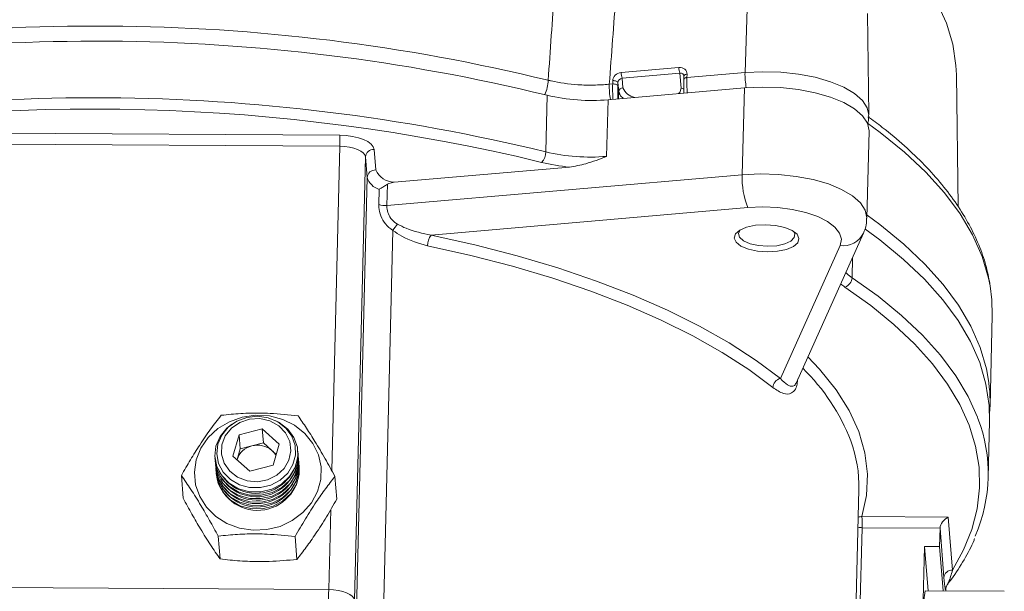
# Model space of a CAD drawing. Header units: millimetres. Extents: x 39 to 402, y 32 to 290.
# Tile 21 of 27: x 258 to 297, y 77 to 100. Entities that reach past the tile are written whole.
import ezdxf

# ---------------------------------------------------------------- set-up
doc = ezdxf.new("R2010")
doc.units = ezdxf.units.MM

msp = doc.modelspace()

# ---------------------------------------------------------------- linework, layer by layer
at = {"color": 7, "linetype": 'Continuous', "lineweight": 18}
for p, q in [((287.0363, 102.1274), (286.8931, 98.0194)), ((291.8547, 96.3185), (291.7991, 100.3929)), ((281.9339, 98.0199), (284.2481, 98.2204)), ((284.2856, 97.9955), (281.9714, 97.795)), ((284.3339, 97.3915), (284.2856, 97.9955)), ((284.4454, 97.8821), (284.4419, 97.7488)), ((284.5673, 97.8179), (286.8931, 98.0194)), ((284.5708, 97.9512), (284.5673, 97.8179)), ((295.434, 92.6349), (295.3617, 97.929)), ((281.4551, 97.5483), (281.5919, 97.5602)), ((281.5919, 97.5602), (281.5954, 97.6935)), ((281.8032, 97.6189), (281.7996, 97.4855)), ((281.8322, 97.2563), (281.8032, 97.6189)), ((281.9714, 97.795), (282.0025, 97.4066)), ((284.442, 97.7455), (284.4419, 97.7488)), ((278.9118, 94.8383), (278.968, 97.1091)), ((286.8716, 97.4026), (281.4067, 96.9292)), ((286.7853, 93.9207), (286.8716, 97.4026)), ((281.3505, 94.6583), (281.4067, 96.9292)), ((251.8381, 95.6242), (270.6561, 95.5027)), ((291.7768, 92.1826), (291.8631, 95.6645)), ((270.6597, 95.0605), (251.8417, 95.1821)), ((272.033, 94.9365), (272.0988, 94.1142)), ((271.6924, 94.6359), (271.252, 76.8629)), ((271.7582, 93.8135), (271.6924, 94.6359)), ((272.5463, 92.6871), (286.7853, 93.9207)), ((279.8636, 94.2274), (272.8383, 93.6188)), ((271.3291, 76.4947), (271.7582, 93.8135)), ((272.5674, 93.5373), (272.5463, 92.6871)), ((272.2274, 92.7303), (272.2424, 93.3358)), ((287.011, 92.6026), (274.3219, 91.5033)), ((272.7856, 91.6876), (272.3931, 75.8469)), ((288.9361, 85.5666), (291.6389, 91.5823)), ((288.3085, 85.7515), (290.7042, 91.0838)), ((296.7083, 84.649), (296.7983, 88.2823)), ((296.637, 81.7726), (296.6933, 84.0435)), ((267.5542, 83.7269), (266.6258, 83.4859)), ((268.2357, 83.1198), (267.5542, 83.7269)), ((267.5988, 83.1693), (267.5542, 83.7269)), ((266.6258, 83.4859), (266.3789, 82.6378)), ((266.6704, 82.9283), (266.6258, 83.4859)), ((266.6704, 82.9283), (266.547, 82.5042)), ((267.1346, 83.0488), (266.6704, 82.9283)), ((267.5988, 83.1693), (267.1346, 83.0488)), ((267.9396, 82.8658), (267.5988, 83.1693)), ((268.116, 82.7086), (267.9396, 82.8658)), ((267.9888, 82.2717), (268.2357, 83.1198)), ((268.9841, 82.8193), (268.9823, 82.8419)), ((265.6595, 82.5761), (265.6613, 82.5534)), ((265.6704, 82.4402), (265.6722, 82.4176)), ((266.3789, 82.6378), (267.0604, 82.0307)), ((266.547, 82.5042), (266.5432, 82.4914)), ((268.9949, 82.6835), (268.9931, 82.7061)), ((269.0058, 82.5476), (269.004, 82.5703)), ((269.0167, 82.4118), (269.0149, 82.4344)), ((265.6813, 82.3044), (265.6831, 82.2818)), ((265.6921, 82.1686), (265.694, 82.1459)), ((267.0604, 82.0307), (267.9888, 82.2717)), ((269.0275, 82.276), (269.0257, 82.2986)), ((269.0384, 82.1401), (269.0366, 82.1628)), ((264.3135, 81.8628), (264.3864, 80.9514)), ((265.703, 82.0327), (265.7048, 82.0101)), ((265.7139, 81.8969), (265.7157, 81.8743)), ((270.4669, 81.823), (270.5398, 80.9116)), ((291.0279, 63.9762), (291.457, 81.2951)), ((291.5771, 80.2116), (295.0339, 80.1893)), ((295.0339, 80.1893), (295.2034, 78.0717)), ((291.5807, 79.7694), (291.3804, 71.6853)), ((294.7045, 79.7493), (291.5807, 79.7694)), ((294.7045, 79.7493), (294.6863, 79.0158)), ((294.8628, 77.771), (294.7045, 79.7493)), ((265.7918, 79.4306), (265.8648, 78.5192)), ((268.8685, 79.4107), (268.9415, 78.4993)), ((293.9047, 71.669), (294.0868, 79.0196)), ((294.2293, 77.2383), (294.0868, 79.0196)), ((294.6863, 79.0158), (294.0868, 79.0196)), ((294.8289, 77.2344), (294.6863, 79.0158)), ((251.4014, 77.4091), (270.2194, 77.2876)), ((294.9436, 77.3617), (294.9404, 77.2337)), ((297.2799, 77.2186), (294.1158, 77.239))]:
    msp.add_line(p, q, dxfattribs=at)
at = {"color": 8, "linetype": 'Continuous', "lineweight": 18}
for p, q in [((281.8322, 97.2563), (281.825, 96.9654)), ((270.3376, 82.0574), (270.6597, 95.0605)), ((278.7431, 94.4169), (277.724, 94.6636)), ((291.1815, 89.7925), (291.2017, 90.6093)), ((270.2194, 77.2876), (270.2989, 80.4985))]:
    msp.add_line(p, q, dxfattribs=at)
at = {"color": 7, "linetype": 'Continuous', "lineweight": 18, "flags": 128}
for points in [[(295.3617, 97.929), (295.344, 98.3082), (295.2136, 99.1546), (294.9585, 99.9985), (294.5795, 100.8368), (294.0782, 101.6661), (293.4564, 102.4834), (292.7166, 103.2855), (291.8616, 104.0692), (290.8947, 104.8317), (289.8195, 105.5699), (288.6402, 106.281), (287.3614, 106.9624)], [(281.5919, 97.5602), (281.6287, 97.5617), (281.6657, 97.5595), (281.7011, 97.5536), (281.7332, 97.5445), (281.7602, 97.5324), (281.7809, 97.5181), (281.7943, 97.5022), (281.7996, 97.4855)], [(281.5954, 97.6935), (281.6322, 97.695), (281.6693, 97.6928), (281.7047, 97.6869), (281.7367, 97.6778), (281.7637, 97.6657), (281.7845, 97.6514), (281.7978, 97.6355), (281.8032, 97.6189)], [(291.8631, 95.6645), (291.8633, 95.6791), (291.7982, 95.9835), (291.6026, 96.2806), (291.2832, 96.5605), (290.8504, 96.814), (290.3186, 97.0327), (289.7054, 97.2093), (289.0312, 97.338), (288.3183, 97.4145), (287.5904, 97.4363), (286.8716, 97.4026)], [(270.6561, 95.5027), (270.9169, 95.4903), (271.1693, 95.457), (271.4038, 95.404), (271.6112, 95.3333), (271.7836, 95.2477), (271.9145, 95.1505), (271.9987, 95.0454), (272.033, 94.9365)], [(271.6924, 94.6359), (271.6667, 94.7176), (271.6035, 94.7964), (271.5054, 94.8693), (271.3761, 94.9335), (271.2205, 94.9865), (271.0447, 95.0262), (270.8553, 95.0512), (270.6597, 95.0605)], [(290.7042, 91.0838), (290.7544, 91.3329), (290.6843, 91.5835), (290.4968, 91.8257), (290.1995, 92.0498), (289.8041, 92.2468), (289.3267, 92.4088), (288.7862, 92.5292), (288.2045, 92.6033), (287.6047, 92.6281), (287.011, 92.6026)], [(287.799, 90.8297), (287.3955, 90.8589), (287.0272, 90.9384), (286.7302, 91.0606), (286.5336, 91.2133), (286.4566, 91.3817), (286.5067, 91.5493), (286.6791, 91.6997), (286.9568, 91.8181), (287.3128, 91.893), (287.712, 91.917), (288.1156, 91.8878), (288.4838, 91.8082), (288.7808, 91.6861), (288.9775, 91.5334), (289.0545, 91.3649), (289.0043, 91.1974), (288.832, 91.047), (288.5542, 90.9286), (288.1983, 90.8537), (287.799, 90.8297)], [(286.6951, 91.709), (286.6276, 91.5712), (286.6708, 91.4155), (286.832, 91.2716), (287.0937, 91.1552), (287.4275, 91.0788), (287.7972, 91.0508)], [(287.7972, 91.0508), (288.1629, 91.0741), (288.4848, 91.1462), (288.728, 91.2594), (288.8664, 91.4013), (288.8847, 91.5566), (288.8313, 91.6561)], [(296.6933, 84.0435), (296.6759, 84.6723), (296.5459, 85.5308), (296.2938, 86.387), (295.9204, 87.2379), (295.4271, 88.0804), (294.8156, 88.9115), (294.0881, 89.7282), (293.2472, 90.5276), (292.296, 91.307), (291.6938, 91.7495)], [(274.3219, 91.5033), (276.074, 91.1098), (277.7658, 90.67), (279.3898, 90.1858), (280.9389, 89.6592), (282.4064, 89.0926), (283.7858, 88.4885), (285.0711, 87.8495), (286.2567, 87.1783), (287.3374, 86.478), (288.3085, 85.7515)], [(288.0067, 85.3894), (287.0466, 86.1077), (285.9781, 86.8001), (284.8059, 87.4637), (283.5351, 88.0955), (282.1713, 88.6928), (280.7204, 89.253), (279.1888, 89.7736), (277.5831, 90.2524), (275.9104, 90.6872), (274.1781, 91.0762)], [(295.2034, 78.0717), (295.6508, 78.8794), (295.9821, 79.6992), (296.1962, 80.5281), (296.2924, 81.3632), (296.2702, 82.2016), (296.1298, 83.0405), (295.8716, 83.8768), (295.4966, 84.7078), (295.0061, 85.5304), (294.4017, 86.3418), (293.6856, 87.1393), (292.8602, 87.9199), (291.9285, 88.6811), (290.8937, 89.4201)], [(296.7983, 88.2823), (296.7809, 88.9112), (296.711, 89.4658)], [(264.8402, 81.9891), (264.8873, 81.4924), (265.0509, 81.0182), (265.3234, 80.5886), (265.6921, 80.2237), (266.1397, 79.9406), (266.6453, 79.7526), (267.1852, 79.6683), (267.7342, 79.6918), (268.2667, 79.8219), (268.7577, 80.0526), (269.1842, 80.3731), (269.5264, 80.7684), (269.7682, 81.22), (269.8983, 81.7068), (269.9107, 82.206), (269.8047, 82.6943), (269.5854, 83.1489), (269.2629, 83.5484), (268.8523, 83.8743), (268.373, 84.1113), (267.8471, 84.2483), (267.2994, 84.2789), (266.7555, 84.2016), (266.2408, 84.0201), (265.7793, 83.7429), (265.3927, 83.3829), (265.099, 82.957), (264.9119, 82.485), (264.8402, 81.9891)], [(266.3394, 83.9183), (266.1405, 83.7605), (265.8672, 83.4277), (265.7017, 83.0415), (265.6563, 82.6307), (265.7343, 82.2257), (265.93, 81.8566), (266.2289, 81.5506), (266.6088, 81.3306), (267.0414, 81.2128), (267.4948, 81.206), (267.9353, 81.3106), (268.3303, 81.519), (268.6503, 81.8156), (268.8718, 82.1785), (268.9783, 82.5807), (268.9618, 82.9924), (268.8236, 83.3832), (268.574, 83.7239), (268.2314, 83.9893), (268.0976, 84.059)], [(266.1938, 83.7989), (266.5361, 84.0406), (266.9361, 84.1904), (267.364, 84.2373), (267.7882, 84.1776), (268.1772, 84.0159), (268.5021, 83.7641), (268.7389, 83.4409), (268.8699, 83.0703), (268.8855, 82.6798), (268.7846, 82.2983), (268.5745, 81.9541), (268.2709, 81.6727), (267.8963, 81.4751), (267.4785, 81.3758), (267.0484, 81.3823), (266.638, 81.494), (266.2777, 81.7027), (265.9942, 81.9929), (265.8086, 82.3431), (265.7346, 82.7272), (265.7776, 83.1169), (265.9346, 83.4831), (266.1938, 83.7989)], [(266.3186, 83.7595), (266.0724, 83.4515), (265.9359, 83.0926), (265.9212, 82.7147), (266.0297, 82.3513), (266.2518, 82.0349), (266.5676, 81.7934), (266.9491, 81.6484), (267.3625, 81.6127), (267.771, 81.6895), (268.1383, 81.8719), (268.4317, 82.1439), (268.6252, 82.4811), (268.7017, 82.8537), (268.6542, 83.2285), (268.4871, 83.5722), (268.2151, 83.8544), (267.8625, 84.0498), (267.4605, 84.1412), (267.0449, 84.1204), (266.6527, 83.9893), (266.3186, 83.7595)], [(265.667, 82.4969), (265.6671, 82.4949), (265.7452, 82.0899), (265.9409, 81.7207), (266.2398, 81.4148), (266.6196, 81.1948), (267.0523, 81.077), (267.5057, 81.0701), (267.9462, 81.1748), (268.3411, 81.3832), (268.6612, 81.6798), (268.8827, 82.0426), (268.9891, 82.4449), (268.9874, 82.7626)], [(265.6779, 82.3611), (265.678, 82.359), (265.756, 81.954), (265.9518, 81.5849), (266.2506, 81.279), (266.6305, 81.0589), (267.0632, 80.9411), (267.5166, 80.9343), (267.9571, 81.039), (268.352, 81.2473), (268.6721, 81.5439), (268.8936, 81.9068), (269, 82.309), (268.9983, 82.6268)], [(265.6888, 82.2253), (265.6889, 82.2232), (265.7669, 81.8182), (265.9626, 81.4491), (266.2615, 81.1431), (266.6414, 80.9231), (267.074, 80.8053), (267.5275, 80.7985), (267.968, 80.9031), (268.3629, 81.1115), (268.683, 81.4081), (268.9044, 81.771), (269.0109, 82.1732), (269.0092, 82.4909)], [(265.6997, 82.0894), (265.6997, 82.0874), (265.7778, 81.6824), (265.9735, 81.3132), (266.2724, 81.0073), (266.6522, 80.7873), (267.0849, 80.6695), (267.5383, 80.6626), (267.9788, 80.7673), (268.3738, 80.9757), (268.6938, 81.2723), (268.9153, 81.6351), (269.0217, 82.0374), (269.02, 82.3551)], [(265.7105, 81.9536), (265.7106, 81.9515), (265.7887, 81.5465), (265.9844, 81.1774), (266.2832, 80.8715), (266.6631, 80.6514), (267.0958, 80.5336), (267.5492, 80.5268), (267.9897, 80.6315), (268.3846, 80.8398), (268.7047, 81.1364), (268.9262, 81.4993), (269.0326, 81.9015), (269.0309, 82.2193)], [(271.252, 76.8629), (271.2263, 76.9446), (271.1632, 77.0234), (271.065, 77.0963), (270.9357, 77.1605), (270.7801, 77.2135), (270.6043, 77.2533), (270.415, 77.2783), (270.2194, 77.2876)]]:
    msp.add_lwpolyline(points, dxfattribs=at)
at = {"color": 8, "linetype": 'Continuous', "lineweight": 18, "flags": 128}
for points in [[(284.4419, 97.7488), (284.4434, 97.7581), (284.4496, 97.7703), (284.4603, 97.7818), (284.4752, 97.7922), (284.494, 97.8013), (284.516, 97.8087), (284.5407, 97.8143), (284.5673, 97.8179)], [(284.4454, 97.8821), (284.447, 97.8914), (284.4531, 97.9036), (284.4638, 97.9151), (284.4788, 97.9256), (284.4975, 97.9346), (284.5196, 97.942), (284.5442, 97.9476), (284.5708, 97.9512)], [(286.8931, 98.0194), (287.6076, 98.0529), (288.3311, 98.0313), (289.0397, 97.9552), (289.7098, 97.8273), (290.3193, 97.6518), (290.8479, 97.4344), (291.2781, 97.1824), (291.5956, 96.9041), (291.79, 96.6089), (291.8547, 96.3183)], [(282.0239, 96.9826), (281.9112, 97.0835), (281.8322, 97.2563)], [(284.2277, 97.1736), (284.2769, 97.2251), (284.3339, 97.3915)], [(296.711, 89.4658), (296.6488, 89.7796), (296.3916, 90.6456), (296.0103, 91.5061), (295.5064, 92.3579), (294.8817, 93.1979), (294.1385, 94.023), (293.2794, 94.8302), (292.3077, 95.6167), (291.7948, 95.9912)], [(286.7853, 93.9207), (287.5041, 93.9544), (288.2321, 93.9326), (288.9449, 93.8561), (289.6191, 93.7274), (290.2323, 93.5508), (290.7641, 93.3321), (291.1969, 93.0786), (291.5164, 92.7986), (291.7119, 92.5016), (291.777, 92.1972), (291.7768, 92.1817)], [(291.7798, 92.3046), (292.2987, 91.9219), (293.2526, 91.1416), (294.0959, 90.3412), (294.8254, 89.5233), (295.4387, 88.691), (295.9334, 87.8473), (296.3078, 86.9952), (296.5607, 86.1377), (296.6343, 85.7517)], [(290.9267, 89.9972), (291.0239, 89.9096), (291.1815, 89.7925)], [(291.1815, 89.7925), (292.2265, 89.0462), (293.1674, 88.2775), (294.0009, 87.4891), (294.724, 86.6838), (295.3343, 85.8643), (295.8297, 85.0336), (296.2083, 84.1945), (296.2237, 84.1537)], [(289.4112, 86.6239), (289.8834, 86.1256), (290.5414, 85.3035), (291.0639, 84.467), (291.4482, 83.6202), (291.6925, 82.7672), (291.7956, 81.912), (291.7571, 81.0588), (291.5771, 80.2116)]]:
    msp.add_lwpolyline(points, dxfattribs=at)
at = {"color": 7, "linetype": 'Continuous', "lineweight": 18}
for centre, radius, start, end in [((260.9205, 23.6536), 76.2316, 76.274699, 102.985181), ((260.9048, 23.0307), 76.2488, 76.296463, 102.963417), ((284.7487, 98.1882), 0.5016, 176.31827, 202.592), ((282.4345, 97.9877), 0.5016, 176.31827, 202.592), ((280.7378, 104.4803), 7.5807, 256.49921, 275.06252), ((281.9947, 97.2438), 0.163, 87.26227, 175.60916), ((260.8486, 20.7599), 76.2488, 76.296463, 102.963417), ((260.7937, 19.905), 76.6517, 77.239686, 101.178427), ((265.0499, 95.2353), 5.6126, 358.2156, 2.73089), ((272.0174, 94.6109), 0.326, 87.26227, 175.60916), ((278.3185, 94.8313), 0.5933, 315.69913, 0.67587), ((280.6815, 102.2094), 7.5807, 256.49921, 275.06252), ((280.5676, 101.7985), 7.6038, 256.11678, 264.68795), ((272.0832, 93.7886), 0.326, 87.26227, 175.60916), ((272.8675, 94.462), 0.8438, 204.34768, 268.01861), ((289.7619, 93.752), 2.9814, 176.75616, 202.67601), ((272.4273, 94.0075), 0.6966, 196.16432, 254.60643), ((272.4765, 93.3709), 0.6873, 248.74632, 275.82874), ((276.2192, 89.3743), 4.1402, 141.73287, 146.03113), ((274.8577, 91.0852), 0.6796, 142.03278, 180.75496), ((290.7756, 89.8088), 0.4062, 286.9054, 357.70304), ((288.3985, 85.3696), 0.3923, 103.26462, 177.10792), ((290.6747, 84.7984), 6.0354, 355.7053, 9.08792), ((290.3907, 81.9276), 6.2433, 336.45768, 20.88909), ((286.0663, 81.3999), 5.3917, 358.88551, 20.11577), ((267.3219, 82.2574), 0.8132, 103.31161, 162.33257), ((267.3642, 82.1969), 0.8823, 49.29926, 105.08145), ((267.4454, 82.3075), 0.7455, 28.26846, 48.48428), ((267.3126, 82.8133), 1.6715, 188.94347, 0.20614), ((267.3234, 82.6775), 1.6715, 188.94347, 0.20614), ((267.3343, 82.5416), 1.6715, 188.94347, 0.20614), ((267.3452, 82.4058), 1.6715, 188.94347, 0.20614), ((267.356, 82.27), 1.6715, 188.94347, 0.20614), ((267.3669, 82.1341), 1.6715, 188.94347, 0.20614), ((285.9709, 79.9442), 5.6126, 358.2156, 2.73089), ((295.1878, 77.7461), 0.326, 87.26227, 175.60916), ((287.0489, 76.7633), 16.8377, 178.2156, 182.73089), ((297.2496, 76.6134), 3.1956, 168.70969, 182.01413)]:
    msp.add_arc(centre, radius, start, end, dxfattribs=at)
at = {"color": 8, "linetype": 'Continuous', "lineweight": 18}
for centre, radius, start, end in [((289.5391, 97.9402), 2.6472, 178.28539, 191.58204), ((277.5483, 97.757), 1.4602, 334.73913, 358.09201), ((284.1013, 97.4691), 2.6474, 178.28571, 191.5746), ((282.5884, 97.643), 0.6318, 201.97311, 259.55864), ((284.3341, 97.2179), 0.1736, 53.02361, 90.06606), ((290.8249, 91.983), 0.9072, 262.35287, 333.77475), ((292.0607, 91.1722), 2.1051, 230.58241, 236.33535), ((283.439, 80.2604), 8.2523, 21.27156, 45.67878), ((291.5506, 79.8666), 0.3461, 85.61767, 110.46818), ((291.5818, 80.5046), 0.7351, 257.25615, 269.91654)]:
    msp.add_arc(centre, radius, start, end, dxfattribs=at)
at = {"color": 7, "linetype": 'Continuous', "lineweight": 18}
for centre, major_axis, ratio, start_param, end_param in [((280.0415, 798.0852), (32.9346, 965.6885), 0.0342902, 3.9021449, 3.907533), ((280.8656, 796.6145), (33.7915, 964.3234), 0.0376671, 3.9027782, 3.9081652), ((284.2402, 97.9226), (0.3072, 0.1432), 0.8551027, 5.8800803, 7.4508766), ((281.926, 97.7221), (0.3072, 0.1432), 0.8551027, 1.1676913, 2.7384876), ((284.2814, 97.8491), (0.1457, 0.0967), 0.7815563, 5.7792514, 7.3500477), ((281.9672, 97.6486), (0.1457, 0.0967), 0.7815563, 1.0668624, 2.6376587), ((284.4587, 97.5156), (0.0029, 0.5021), 0.0404225, 1.0955232, 2.2712048), ((295.0264, 79.8865), (0.2668, 0.2872), 0.6275347, 0.9534962, 2.5242925)]:
    msp.add_ellipse(centre, major_axis=major_axis, ratio=ratio, start_param=start_param, end_param=end_param, dxfattribs=at)
at = {"color": 8, "linetype": 'Continuous', "lineweight": 18}
for centre, major_axis, ratio, start_param, end_param in [((284.6252, 97.5145), (-0.0112, 0.6682), 0.088812, 1.0979819, 2.0528294), ((281.6498, 97.2568), (-0.0112, 0.6682), 0.088812, 1.0979819, 2.0528294), ((281.8164, 97.2557), (0.0029, 0.5021), 0.0404225, 1.0955232, 2.1931239)]:
    msp.add_ellipse(centre, major_axis=major_axis, ratio=ratio, start_param=start_param, end_param=end_param, dxfattribs=at)
at = {"color": 7, "linetype": 'Continuous', "lineweight": 18}
for points, knots in [([(279.0077, 97.7084), (279.0483, 97.6989), (279.4182, 97.6123), (280.0323, 97.5297), (280.8309, 97.5051), (281.2445, 97.5337), (281.4551, 97.5483)], [0, 0, 0, 0, 0.0548161, 0.49979622, 0.74540808, 1, 1, 1, 1]), ([(291.8075, 95.979), (291.8141, 95.9975), (291.8523, 96.1051), (291.8479, 96.2218), (291.8443, 96.3184)], [0, 0, 0, 0, 0.1721826, 1, 1, 1, 1]), ([(296.7008, 89.5562), (296.6534, 89.801), (296.5523, 90.3229), (296.2702, 91.114), (295.8832, 91.9296), (295.3899, 92.7366), (294.794, 93.5328), (294.0972, 94.3153), (293.2971, 95.0799), (292.5359, 95.7267), (292.0057, 96.108), (291.8084, 96.2499)], [0, 0, 0, 0, 0.1018514, 0.2172251, 0.3335522, 0.4509703, 0.5694175, 0.6886977, 0.808564, 0.9287843, 1, 1, 1, 1]), ([(281.3505, 94.6583), (281.3484, 94.6576), (281.0707, 94.5519), (280.585, 94.354), (280.0808, 94.2655), (279.8636, 94.2274)], [0, 0, 0, 0, 0.0042522, 0.5712183, 1, 1, 1, 1]), ([(272.5674, 93.5373), (272.5185, 93.5082), (272.4168, 93.4476), (272.3106, 93.3817), (272.2579, 93.3466), (272.2428, 93.3361), (272.2424, 93.3358)], [0, 0, 0, 0, 0.38886679, 0.80905159, 0.99461471, 1, 1, 1, 1]), ([(272.8383, 93.6188), (272.7658, 93.6079), (272.6714, 93.5938), (272.5869, 93.5479), (272.5674, 93.5373)], [0, 0, 0, 0, 0.7689622, 1, 1, 1, 1]), ([(272.7856, 91.6876), (272.6798, 91.7682), (272.4756, 91.9238), (272.2935, 92.262), (272.2289, 92.542), (272.2277, 92.6904), (272.2274, 92.7303)], [0, 0, 0, 0, 0.3182002, 0.6143465, 0.8964644, 1, 1, 1, 1]), ([(272.5463, 92.6871), (272.5466, 92.6573), (272.5474, 92.5474), (272.5937, 92.3451), (272.7321, 92.0998), (272.8878, 91.9936), (272.9686, 91.9384)], [0, 0, 0, 0, 0.105859, 0.39122, 0.6838885, 1, 1, 1, 1]), ([(272.9686, 91.9384), (273.0831, 91.8807), (273.5136, 91.6637), (273.9797, 91.5712), (274.3219, 91.5033)], [0, 0, 0, 0, 0.2658943, 1, 1, 1, 1]), ([(291.6389, 91.5823), (291.6822, 91.69), (291.7594, 91.8817), (291.7624, 92.0901), (291.7638, 92.1814)], [0, 0, 0, 0, 0.5619654, 1, 1, 1, 1]), ([(274.1781, 91.0762), (273.8229, 91.1762), (273.3366, 91.3132), (272.9027, 91.608), (272.7856, 91.6876)], [0, 0, 0, 0, 0.7301684, 1, 1, 1, 1]), ([(289.0046, 85.7436), (288.9988, 85.6664), (288.9858, 85.4949), (288.9011, 85.284), (288.724, 85.1214), (288.4207, 85.1124), (288.1514, 85.2926), (288.0067, 85.3894)], [0, 0, 0, 0, 0.0945552, 0.2097596, 0.3817904, 0.667647, 1, 1, 1, 1]), ([(265.9119, 84.275), (265.7708, 84.0944), (265.4857, 83.7293), (265.0685, 83.1235), (264.6737, 82.4927), (264.4343, 82.074), (264.3135, 81.8628)], [0, 0, 0, 0, 0.2646044, 0.5349466, 0.7653425, 1, 1, 1, 1]), ([(268.9886, 84.2552), (268.6168, 84.2955), (267.9902, 84.3635), (267.0805, 84.3698), (266.4276, 84.331), (266.0425, 84.2892), (265.9119, 84.275)], [0, 0, 0, 0, 0.3635927, 0.6127918, 0.8687099, 1, 1, 1, 1]), ([(270.4669, 81.823), (270.3363, 82.0629), (270.0722, 82.5478), (269.6862, 83.2014), (269.3213, 83.7746), (269.1001, 84.094), (268.9886, 84.2552)], [0, 0, 0, 0, 0.2646044, 0.5349466, 0.7653425, 1, 1, 1, 1]), ([(264.3135, 81.8628), (264.4395, 81.6804), (264.6943, 81.3118), (265.0769, 80.7008), (265.4468, 80.0651), (265.6761, 79.6434), (265.7918, 79.4306)], [0, 0, 0, 0, 0.2646044, 0.5349466, 0.7653425, 1, 1, 1, 1]), ([(268.8685, 79.4107), (269.005, 79.6489), (269.2808, 80.1303), (269.6946, 80.7787), (270.0943, 81.347), (270.3419, 81.6634), (270.4669, 81.823)], [0, 0, 0, 0, 0.2646044, 0.5349466, 0.7653425, 1, 1, 1, 1]), ([(265.8648, 78.5192), (265.7388, 78.7015), (265.484, 79.0701), (265.1014, 79.6812), (264.7315, 80.3168), (264.5021, 80.7386), (264.3864, 80.9514)], [0, 0, 0, 0, 0.2646044, 0.5349466, 0.7653425, 1, 1, 1, 1]), ([(270.5398, 80.9116), (270.4034, 80.6735), (270.1276, 80.192), (269.7137, 79.5436), (269.314, 78.9754), (269.0664, 78.659), (268.9415, 78.4993)], [0, 0, 0, 0, 0.2646044, 0.5349466, 0.7653425, 1, 1, 1, 1]), ([(265.7918, 79.4306), (265.9224, 79.4448), (266.3012, 79.4859), (266.9537, 79.5252), (267.8637, 79.5198), (268.4968, 79.4511), (268.8685, 79.4107)], [0, 0, 0, 0, 0.13129058, 0.38079731, 0.63640584, 1, 1, 1, 1]), ([(295.0089, 77.5069), (295.06, 77.5729), (295.3077, 77.8931), (295.6729, 78.4809), (295.9769, 79.0261), (296.082, 79.3146), (296.0892, 79.3344)], [0, 0, 0, 0, 0.11150183, 0.54066991, 0.96850456, 1, 1, 1, 1]), ([(268.9415, 78.4993), (268.5758, 78.4638), (267.9594, 78.4038), (267.0498, 78.4092), (266.39, 78.4565), (265.9978, 78.5033), (265.8648, 78.5192)], [0, 0, 0, 0, 0.3635927, 0.6127918, 0.8687099, 1, 1, 1, 1]), ([(294.9436, 77.3617), (294.943, 77.3549), (294.9409, 77.33), (294.9342, 77.2858), (294.9235, 77.2814), (294.8976, 77.3779), (294.8782, 77.597), (294.8628, 77.771)], [0, 0, 0, 0, 0.0205505, 0.0756568, 0.227207, 0.3859664, 1, 1, 1, 1]), ([(294.943, 77.3686), (294.9429, 77.3694), (294.9428, 77.3707), (294.9526, 77.4049), (294.972, 77.452), (294.9984, 77.4832), (295.0115, 77.4987)], [0, 0, 0, 0, 0.3265668, 0.5498149, 0.7767257, 1, 1, 1, 1])]:
    msp.add_open_spline(points, degree=3, knots=knots, dxfattribs=at)
at = {"color": 8, "linetype": 'Continuous', "lineweight": 18}
for points, knots in [([(288.3085, 85.7515), (288.4071, 85.6511), (288.5887, 85.4661), (288.7863, 85.4263), (288.8983, 85.4692), (288.9272, 85.5556), (288.9315, 85.5684)], [0, 0, 0, 0, 0.4154093, 0.7654461, 0.9652464, 1, 1, 1, 1]), ([(295.2034, 78.0717), (295.1554, 77.8912), (295.091, 77.6494), (295.0221, 77.539), (295.0046, 77.5109)], [0, 0, 0, 0, 0.74594226, 1, 1, 1, 1])]:
    msp.add_open_spline(points, degree=3, knots=knots, dxfattribs=at)

doc.saveas('drawing.dxf')
